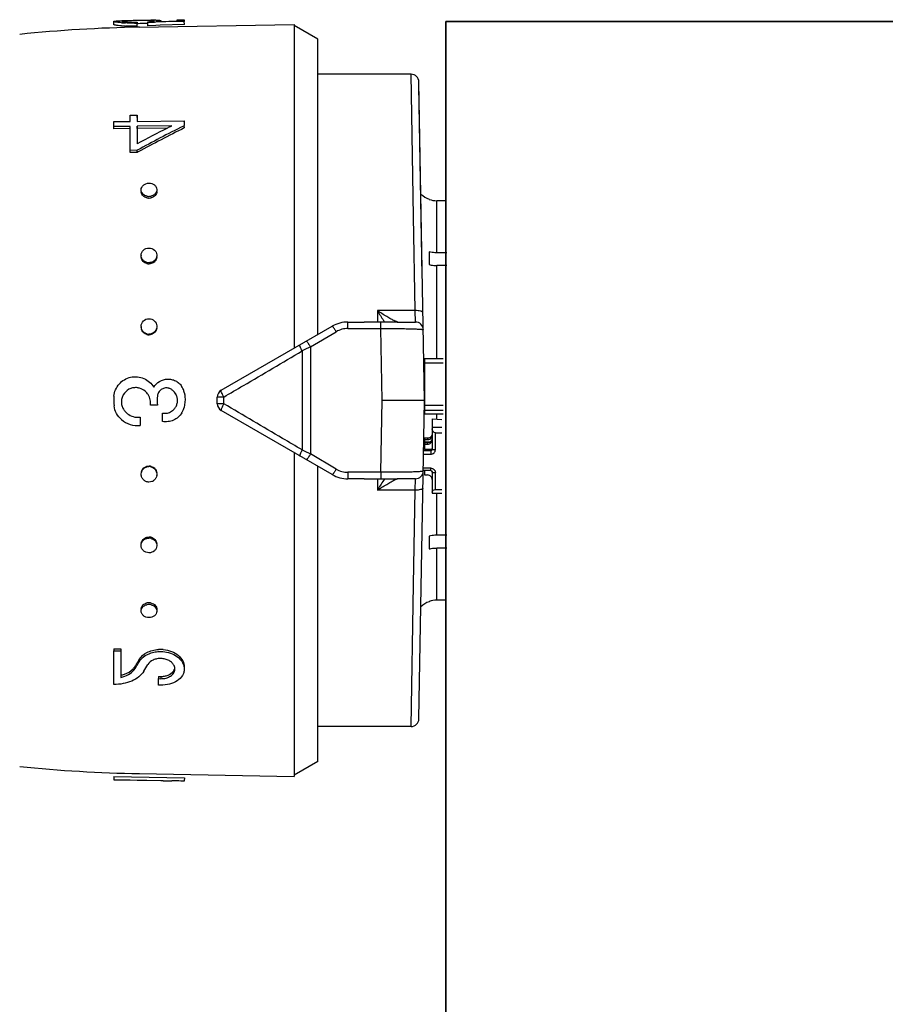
# Model space of a CAD drawing. Header units: millimetres. Extents: x 60394 to 199354, y 20895 to 166073.
# Tile 99 of 256: x 92585 to 92640, y 21618 to 21680. Entities that reach past the tile are written whole.
import ezdxf

# ---------------------------------------------------------------- set-up
doc = ezdxf.new("R2010")
doc.units = ezdxf.units.MM
doc.layers.add('UT_ZAŘÍZENÍ - OT', color=3, linetype='Continuous', lineweight=35)

msp = doc.modelspace()

# ---------------------------------------------------------------- linework, layer by layer
at = {"color": 0, "linetype": 'Continuous'}
for p, q in [((92590.702, 21679.977), (92590.699, 21680.177)), ((92591.335, 21680.223), (92591.35, 21680.224)), ((92591.35, 21680.224), (92591.362, 21680.224)), ((92591.351, 21680.164), (92591.351, 21680.21)), ((92592.265, 21680.237), (92592.142, 21680.235)), ((92592.188, 21680.138), (92592.188, 21680.075)), ((92592.874, 21680.104), (92592.874, 21680.157)), ((92593.098, 21680.177), (92593.097, 21680.241)), ((92593.386, 21680.172), (92593.689, 21680.181)), ((92594.682, 21680.168), (92593.391, 21680.123)), ((92593.535, 21680.176), (92593.535, 21680.191)), ((92593.689, 21680.181), (92594.748, 21680.215)), ((92593.698, 21680.235), (92593.699, 21680.182)), ((92594.75, 21680.171), (92594.682, 21680.168)), ((92594.748, 21680.283), (92595.198, 21680.291)), ((92594.748, 21680.215), (92594.748, 21680.283)), ((92595.198, 21680.186), (92594.75, 21680.171)), ((92595.198, 21680.291), (92595.198, 21680.186)), ((92595.202, 21679.987), (92595.198, 21680.186)), ((92592.192, 21679.876), (92592.188, 21680.075)), ((92592.265, 21680.037), (92592.19, 21680.036)), ((92592.334, 21679.813), (92602.202, 21679.986)), ((92592.876, 21680.044), (92592.845, 21680.044)), ((92593.304, 21680.12), (92592.874, 21680.104)), ((92592.878, 21679.905), (92592.874, 21680.104)), ((92593.394, 21679.924), (92592.878, 21679.905)), ((92593.391, 21680.123), (92593.304, 21680.12)), ((92593.653, 21679.933), (92593.394, 21679.924)), ((92595.202, 21679.987), (92593.653, 21679.933)), ((92602.202, 21679.986), (92602.202, 21659.341)), ((92603.702, 21679.046), (92602.202, 21679.912)), ((92603.702, 21660.207), (92603.702, 21679.046)), ((92609.648, 21676.812), (92603.702, 21676.812)), ((92609.802, 21667.748), (92609.648, 21676.812)), ((92610.502, 21656.012), (92610.148, 21676.321)), ((92610.364, 21663.946), (92610.152, 21676.071)), ((92591.749, 21674.207), (92592.198, 21674.213)), ((92591.749, 21673.801), (92591.749, 21674.207)), ((92592.198, 21674.213), (92592.198, 21673.807)), ((92592.202, 21674.062), (92592.198, 21674.213)), ((92592.198, 21673.807), (92595.198, 21673.846)), ((92595.198, 21673.846), (92595.198, 21673.534)), ((92595.202, 21673.699), (92595.198, 21673.846)), ((92590.699, 21673.788), (92591.749, 21673.801)), ((92590.699, 21673.477), (92590.699, 21673.788)), ((92591.749, 21673.49), (92590.699, 21673.477)), ((92590.702, 21673.333), (92590.699, 21673.477)), ((92591.752, 21673.346), (92590.702, 21673.333)), ((92591.749, 21671.958), (92591.749, 21673.49)), ((92594.413, 21673.524), (92592.198, 21673.496)), ((92592.198, 21673.496), (92592.198, 21672.377)), ((92592.202, 21673.352), (92592.198, 21673.496)), ((92594.12, 21673.376), (92592.202, 21673.352)), ((92592.202, 21673.352), (92592.202, 21672.494)), ((92594.357, 21673.496), (92594.413, 21673.524)), ((92595.198, 21673.534), (92595.143, 21673.506)), ((92595.202, 21673.39), (92595.198, 21673.534)), ((92592.198, 21671.963), (92591.749, 21671.958)), ((92592.202, 21671.832), (92592.198, 21671.963)), ((92591.752, 21671.827), (92591.749, 21671.958)), ((92592.202, 21671.832), (92591.752, 21671.827)), ((92592.254, 21671.86), (92592.202, 21671.832)), ((92610.802, 21668.848), (92610.802, 21668.835)), ((92611.302, 21665.425), (92611.302, 21668.749)), ((92611.872, 21668.749), (92611.302, 21668.749)), ((92609.905, 21661.737), (92609.802, 21667.748)), ((92610.802, 21665.486), (92610.802, 21664.672)), ((92611.92, 21665.425), (92611.302, 21665.425)), ((92611.302, 21658.686), (92611.302, 21664.612)), ((92611.927, 21664.612), (92611.302, 21664.612)), ((92607.502, 21661.737), (92607.502, 21661.003)), ((92609.905, 21661.737), (92607.502, 21661.737)), ((92609.924, 21661.012), (92609.905, 21661.737)), ((92597.552, 21656.656), (92604.632, 21660.744)), ((92605.632, 21660.597), (92605.632, 21661.012)), ((92605.632, 21661.012), (92606.659, 21661.012)), ((92607.73, 21660.597), (92607.73, 21661.004)), ((92608.766, 21661.012), (92609.924, 21661.012)), ((92603.236, 21659.424), (92604.882, 21660.392)), ((92605.632, 21660.597), (92607.73, 21660.597)), ((92607.802, 21656.012), (92607.73, 21660.597)), ((92603.236, 21659.424), (92603.236, 21652.6)), ((92602.715, 21659.168), (92602.715, 21652.856)), ((92610.502, 21658.686), (92610.502, 21655.164)), ((92610.502, 21658.686), (92611.702, 21658.686)), ((92610.502, 21658.402), (92611.702, 21658.402)), ((92593.488, 21655.709), (92593.038, 21655.709)), ((92597.302, 21655.8), (92597.302, 21656.223)), ((92597.715, 21655.796), (92597.715, 21656.227)), ((92607.73, 21651.427), (92607.802, 21656.012)), ((92610.502, 21656.012), (92607.802, 21656.012)), ((92610.148, 21635.703), (92610.502, 21656.012)), ((92610.502, 21655.706), (92611.702, 21655.706)), ((92593.808, 21654.668), (92593.808, 21655.203)), ((92604.632, 21651.28), (92597.552, 21655.367)), ((92610.502, 21655.391), (92611.702, 21655.391)), ((92610.502, 21655.164), (92611.702, 21655.164)), ((92611.302, 21654.821), (92611.302, 21655.164)), ((92592.378, 21654.94), (92592.378, 21654.406)), ((92611.002, 21654.837), (92611.002, 21652.914)), ((92611.002, 21654.837), (92611.602, 21654.804)), ((92611.002, 21654.306), (92611.602, 21654.306)), ((92611.202, 21652.875), (92611.202, 21653.954)), ((92611.202, 21653.954), (92611.602, 21653.954)), ((92610.502, 21653.168), (92610.453, 21653.168)), ((92610.456, 21653.363), (92610.865, 21653.363)), ((92610.457, 21653.397), (92610.462, 21653.72)), ((92610.504, 21653.394), (92610.457, 21653.397)), ((92610.502, 21653.608), (92610.502, 21653.363)), ((92610.702, 21653.608), (92610.502, 21653.608)), ((92610.502, 21653.51), (92610.702, 21653.51)), ((92610.502, 21653.315), (92610.502, 21652.874)), ((92610.702, 21653.315), (92610.502, 21653.315)), ((92610.502, 21653.218), (92610.702, 21653.218)), ((92610.702, 21653.608), (92610.702, 21653.51)), ((92610.702, 21653.315), (92610.702, 21653.218)), ((92602.202, 21652.683), (92602.202, 21632.038)), ((92604.882, 21651.631), (92603.236, 21652.6)), ((92610.442, 21652.581), (92610.902, 21652.581)), ((92610.446, 21652.816), (92610.902, 21652.816)), ((92610.502, 21652.972), (92610.449, 21652.972)), ((92610.902, 21652.874), (92610.502, 21652.874)), ((92610.902, 21652.874), (92610.902, 21652.581)), ((92603.702, 21632.978), (92603.702, 21651.817)), ((92605.632, 21651.427), (92605.632, 21651.012)), ((92607.73, 21651.427), (92605.632, 21651.427)), ((92607.73, 21651.427), (92607.73, 21651.019)), ((92610.902, 21651.537), (92610.424, 21651.537)), ((92610.902, 21651.698), (92610.427, 21651.698)), ((92610.502, 21651.537), (92610.502, 21651.256)), ((92610.502, 21651.256), (92610.702, 21651.256)), ((92610.902, 21651.537), (92610.902, 21651.698)), ((92611.002, 21651.443), (92611.002, 21650.089)), ((92611.202, 21650.325), (92611.202, 21651.404)), ((92606.659, 21651.012), (92605.632, 21651.012)), ((92607.502, 21651.021), (92607.502, 21650.287)), ((92609.924, 21651.012), (92608.766, 21651.012)), ((92609.905, 21650.287), (92609.924, 21651.012)), ((92609.905, 21650.287), (92607.502, 21650.287)), ((92609.802, 21644.276), (92609.905, 21650.287)), ((92611.002, 21650.089), (92611.602, 21650.089)), ((92611.202, 21650.325), (92611.602, 21650.325)), ((92611.302, 21647.412), (92611.302, 21650.089)), ((92610.802, 21647.351), (92610.802, 21646.538)), ((92611.927, 21647.412), (92611.302, 21647.412)), ((92611.302, 21643.275), (92611.302, 21646.599)), ((92611.92, 21646.599), (92611.302, 21646.599)), ((92609.648, 21635.212), (92609.802, 21644.276)), ((92610.802, 21643.189), (92610.802, 21643.176)), ((92611.872, 21643.275), (92611.302, 21643.275)), ((92610.247, 21641.397), (92610.262, 21642.259)), ((92590.702, 21640.171), (92590.699, 21640.04)), ((92590.699, 21637.897), (92590.699, 21640.04)), ((92590.699, 21640.04), (92591.149, 21640.034)), ((92590.702, 21640.171), (92591.152, 21640.166)), ((92591.152, 21640.166), (92591.149, 21640.034)), ((92591.149, 21640.034), (92591.149, 21638.346)), ((92592.296, 21639.435), (92592.324, 21639.482)), ((92592.324, 21639.482), (92592.321, 21639.344)), ((92592.069, 21639.059), (92592.066, 21638.918)), ((92592.179, 21639.106), (92592.207, 21639.154)), ((92593.552, 21638.414), (92593.548, 21638.268)), ((92593.548, 21637.86), (92593.548, 21638.268)), ((92593.548, 21638.268), (92593.698, 21638.266)), ((92593.552, 21638.414), (92593.702, 21638.412)), ((92593.702, 21638.412), (92593.698, 21638.266)), ((92593.698, 21637.858), (92593.548, 21637.86)), ((92609.648, 21635.212), (92603.702, 21635.212)), ((92603.702, 21632.978), (92602.202, 21632.112)), ((92590.702, 21632.026), (92590.699, 21631.826)), ((92590.699, 21631.814), (92590.699, 21631.826)), ((92590.699, 21631.826), (92595.198, 21631.748)), ((92593.848, 21631.76), (92590.699, 21631.814)), ((92590.702, 21632.026), (92595.202, 21631.947)), ((92592.334, 21632.21), (92602.202, 21632.038)), ((92595.202, 21631.947), (92595.198, 21631.748)), ((92595.202, 21631.937), (92595.198, 21631.737)), ((92593.848, 21631.756), (92593.848, 21631.76)), ((92593.848, 21631.756), (92594.411, 21631.746)), ((92595.198, 21631.748), (92595.198, 21631.737))]:
    msp.add_line(p, q, dxfattribs=at)
for centre, radius, start, end in [((92591.967, 21644.489), 35.74, 91.01238, 91.21551), ((92591.495, 21678.428), 1.789, 94.25337, 94.6326), ((92591.551, 21677.659), 2.559, 93.45872, 94.22835), ((92592.015, 21690.166), 10.03, 270.37671, 270.99382), ((92592.425, 21686.565), 6.424, 274.00652, 274.76218), ((92592.511, 21685.523), 5.379, 274.77014, 275.5791), ((92592.947, 21674.963), 5.28, 88.37447, 89.19799), ((92593.808, 21638.134), 42.126, 90.84632, 91.00332), ((92593.523, 21657.235), 23.023, 90.56986, 90.83886), ((92593.423, 21667.031), 13.227, 90.13111, 90.55891), ((92593.905, 21589.827), 90, 91, 95.86353), ((92591.817, 21688.653), 8.577, 265.82558, 266.62577), ((92591.818, 21688.504), 8.626, 265.85586, 266.65073), ((92591.89, 21689.907), 9.833, 266.63176, 267.39596), ((92591.891, 21689.775), 9.899, 266.65673, 267.41559), ((92591.971, 21692.617), 12.544, 270.2757, 270.99142), ((92609.648, 21676.312), 0.5, 1.00273, 90.00005), ((92642.487, 21579.572), 105.191, 116.74897, 118.55954), ((92642.032, 21578.909), 105.923, 116.89327, 118.06457), ((92642.223, 21579.195), 105.279, 116.52799, 118.3353), ((92639.119, 21584.596), 99.533, 116.72558, 116.87901), ((92592.792, 21669.332), 0.34, 181.83857, 189.22993), ((92592.944, 21669.602), 0.578, 257.40046, 263.77919), ((92592.948, 21669.499), 0.583, 257.43846, 263.79562), ((92592.943, 21669.591), 0.567, 263.76903, 270.51539), ((92592.947, 21669.489), 0.572, 263.78497, 270.51556), ((92592.942, 21669.601), 0.577, 270.61415, 283.65474), ((92592.946, 21669.499), 0.582, 270.61233, 283.61615), ((92593.122, 21669.341), 0.33, 0.0012, 1.80344), ((92611.302, 21670.262), 1.5, 226.64917, 250.52878), ((92611.304, 21670.258), 1.509, 250.58004, 269.92942), ((92592.863, 21665.261), 0.415, 180.00363, 182.62681), ((92593.035, 21665.192), 0.417, 351.68515, 359.95596), ((92592.947, 21665.325), 0.529, 255.90699, 262.90203), ((92592.951, 21665.257), 0.533, 255.94846, 262.92018), ((92592.945, 21665.311), 0.515, 262.89641, 270.33517), ((92592.949, 21665.242), 0.519, 262.91395, 270.33539), ((92628.285, 21674.259), 24.264, 211.06983, 212.81472), ((92592.919, 21660.727), 0.471, 180.01487, 185.18459), ((92605.632, 21659.012), 2, 90, 120), ((92624.328, 21671.714), 19.559, 212.83138, 213.19135), ((92609.924, 21660.512), 0.5, 0.9973, 89.99995), ((92592.949, 21660.737), 0.505, 254.94557, 262.29746), ((92592.953, 21660.706), 0.509, 254.989, 262.3166), ((92592.947, 21660.72), 0.488, 262.29512, 270.14263), ((92592.951, 21660.689), 0.492, 262.31359, 270.14288), ((92605.633, 21659.118), 1.479, 90.0293, 120.51258), ((92710.798, 21440.051), 244.324, 116.11937, 116.25551), ((92610.403, 21657.856), 0.0994, 313.59217, 359.98031), ((92610.402, 21657.868), 0.301, 284.00989, 289.44256), ((92594.138, 21656.311), 1.078, 27.84061, 34.02965), ((92593.36, 21656.012), 2.661, 174.20363, 187.38301), ((92592.095, 21655.949), 0.878, 79.26214, 86.10486), ((92592.085, 21655.9), 0.927, 73.07928, 79.21627), ((92592.081, 21655.862), 0.963, 41.07571, 50.01192), ((92592.076, 21655.858), 0.97, 32.46127, 41.04427), ((92595.785, 21656.012), 2.316, 172.81682, 187.51949), ((92594.057, 21656.234), 0.576, 71.25318, 78.39725), ((92594.06, 21656.241), 0.569, 63.84048, 71.25521), ((92593.935, 21656.005), 0.836, 39.13046, 49.82845), ((92593.941, 21656.01), 0.828, 29.69129, 39.12926), ((92594.142, 21656.313), 1.073, 21.6663, 27.84286), ((92594.16, 21656.32), 1.054, 15.21143, 21.66816), ((92593.248, 21656.073), 1.999, 11.83461, 15.19202), ((92597.802, 21656.223), 0.5, 120, 180), ((92610.402, 21656.24), 0.3, 70.55401, 72.35353), ((92597.802, 21655.8), 0.5, 180, 240), ((92592.089, 21655.906), 0.893, 214.11402, 220.95302), ((92592.26, 21656.055), 1.119, 220.98571, 227.22441), ((92593.951, 21655.975), 0.785, 259.56156, 266.77563), ((92593.938, 21656.013), 0.831, 307.97112, 320.9467), ((92593.93, 21656.02), 0.841, 320.92395, 328.11089), ((92593.979, 21655.874), 1.247, 328.36326, 330.5708), ((92593.993, 21655.867), 1.23, 330.55262, 339.45926), ((92594.039, 21655.849), 1.181, 339.47291, 345.3977), ((92592.261, 21656.046), 1.644, 229.79423, 274.1007), ((92592.261, 21656.038), 1.104, 269.87405, 276.1358), ((92610.712, 21653.805), 0.29, 325.94596, 359.95559), ((92710.798, 21871.973), 244.324, 243.74449, 243.88063), ((92592.947, 21651.303), 0.489, 81.95126, 89.79291), ((92592.95, 21651.334), 0.493, 81.96974, 89.79318), ((92592.944, 21651.285), 0.507, 74.61727, 81.95392), ((92592.948, 21651.316), 0.51, 74.66061, 81.97306), ((92592.968, 21651.294), 0.481, 352.20997, 354.91531), ((92605.632, 21653.012), 2, 240, 270), ((92605.633, 21652.905), 1.479, 239.48743, 269.97069), ((92609.924, 21651.512), 0.5, 270, 359), ((92610.914, 21651.443), 0.0882, 0.03691, 8.66078), ((92628.207, 21637.814), 24.171, 147.18194, 148.9335), ((92624.671, 21640.087), 19.968, 146.8123, 147.16491), ((92592.945, 21646.712), 0.516, 82.18024, 89.60747), ((92592.948, 21646.78), 0.52, 82.19776, 89.60771), ((92592.943, 21646.695), 0.533, 75.22208, 82.18643), ((92592.946, 21646.763), 0.537, 75.26335, 82.20456), ((92592.947, 21642.528), 0.579, 90.47615, 102.57666), ((92592.947, 21642.544), 0.563, 89.46365, 90.42767), ((92592.946, 21642.533), 0.574, 82.72194, 89.43835), ((92592.945, 21642.519), 0.588, 76.41423, 82.73319), ((92611.302, 21641.762), 1.5, 109.47122, 133.35083), ((92611.304, 21641.765), 1.509, 90.07058, 109.41996), ((92592.792, 21642.692), 0.34, 170.77007, 178.16143), ((92592.944, 21642.426), 0.574, 89.52764, 102.6205), ((92592.943, 21642.431), 0.569, 82.70603, 89.43816), ((92592.941, 21642.416), 0.584, 76.3765, 82.71678), ((92593.122, 21642.682), 0.33, 358.19656, 359.9988), ((92593.68, 21638.188), 1.949, 89.34777, 93.68224), ((92593.679, 21638.156), 1.981, 84.74512, 89.3338), ((92552.775, 21663.063), 46.046, 328.85211, 329.1259), ((92551.926, 21663.231), 46.929, 329.13232, 329.40315), ((92593.189, 21638.83), 1.009, 142.68913, 149.33475), ((92593.284, 21638.757), 1.129, 136.6726, 142.69573), ((92591.2, 21639.606), 1.027, 315.49883, 321.71461), ((92591.279, 21639.544), 0.927, 321.71489, 328.50896), ((92553.649, 21662.2), 44.921, 328.78337, 329.0635), ((92554.127, 21662.246), 44.466, 328.57088, 328.85214), ((92554.394, 21662.127), 44.808, 328.5423, 329.17295), ((92594.14, 21638.888), 0.458, 358.60453, 6.96692), ((92590.764, 21640.216), 1.908, 281.62893, 285.76186), ((92609.648, 21635.712), 0.5, 270, 359), ((92593.905, 21722.197), 90, 264.13647, 269)]:
    msp.add_arc(centre, radius, start, end, dxfattribs=at)
at = {"color": 0, "linetype": 'Continuous', "extrusion": (0, 0, -1)}
for centre, major_axis, ratio, start_param, end_param in [((92611.202, 21654.189), (0, -0.235), 0.85043, 0, 1.570796), ((92611.202, 21650.168), (0.2, 0), 0.785695, 3.141593, 4.712389)]:
    msp.add_ellipse(centre, major_axis=major_axis, ratio=ratio, start_param=start_param, end_param=end_param, dxfattribs=at)
at = {"color": 0, "linetype": 'Continuous'}
for points, knots in [([(92590.699, 21680.177), (92590.699, 21680.18), (92590.706, 21680.186), (92590.714, 21680.189), (92590.719, 21680.19)], [0, 0, 0, 0, 0.34526, 1, 1, 1, 1]), ([(92591.193, 21680.099), (92591.123, 21680.104), (92591.025, 21680.113), (92590.903, 21680.127), (92590.833, 21680.137), (92590.777, 21680.147), (92590.736, 21680.157), (92590.712, 21680.164), (92590.699, 21680.173), (92590.699, 21680.177)], [0, 0, 0, 0, 0.415889, 0.585993, 0.728367, 0.841268, 0.923827, 0.975949, 1, 1, 1, 1]), ([(92590.719, 21680.19), (92590.723, 21680.191), (92590.742, 21680.197), (92590.762, 21680.2), (92590.779, 21680.202)], [0, 0, 0, 0, 0.194984, 1, 1, 1, 1]), ([(92590.779, 21680.202), (92590.835, 21680.209), (92590.978, 21680.215), (92591.121, 21680.219), (92591.208, 21680.221)], [0, 0, 0, 0, 0.393124, 1, 1, 1, 1]), ([(92591.351, 21680.21), (92591.336, 21680.209), (92591.31, 21680.207), (92591.276, 21680.202), (92591.255, 21680.198), (92591.243, 21680.194), (92591.241, 21680.191)], [0, 0, 0, 0, 0.402142, 0.703286, 0.901798, 1, 1, 1, 1]), ([(92591.241, 21680.191), (92591.241, 21680.191), (92591.241, 21680.19), (92591.241, 21680.19), (92591.241, 21680.189)], [0, 0, 0, 0, 0.519614, 1, 1, 1, 1]), ([(92591.241, 21680.189), (92591.241, 21680.188), (92591.246, 21680.184), (92591.263, 21680.178), (92591.3, 21680.17), (92591.362, 21680.162), (92591.411, 21680.158), (92591.44, 21680.155)], [0, 0, 0, 0, 0.026104, 0.078509, 0.271488, 0.580502, 1, 1, 1, 1]), ([(92592.142, 21680.235), (92592.003, 21680.233), (92591.754, 21680.227), (92591.506, 21680.22), (92591.397, 21680.214)], [0, 0, 0, 0, 0.5608, 1, 1, 1, 1]), ([(92591.44, 21680.155), (92591.483, 21680.152), (92591.696, 21680.138), (92591.91, 21680.135), (92592.08, 21680.136)], [0, 0, 0, 0, 0.202928, 1, 1, 1, 1]), ([(92592.843, 21680.243), (92592.799, 21680.243), (92592.606, 21680.243), (92592.413, 21680.24), (92592.265, 21680.237)], [0, 0, 0, 0, 0.228486, 1, 1, 1, 1]), ([(92593.021, 21680.242), (92593.008, 21680.243), (92592.948, 21680.243), (92592.889, 21680.243), (92592.843, 21680.243)], [0, 0, 0, 0, 0.229978, 1, 1, 1, 1]), ([(92593.034, 21680.17), (92593.072, 21680.174), (92593.138, 21680.181), (92593.214, 21680.192), (92593.259, 21680.201), (92593.281, 21680.207), (92593.294, 21680.212), (92593.301, 21680.217), (92593.301, 21680.219)], [0, 0, 0, 0, 0.416564, 0.727805, 0.840468, 0.923103, 0.975235, 1, 1, 1, 1]), ([(92593.208, 21680.236), (92593.2, 21680.237), (92593.163, 21680.239), (92593.126, 21680.24), (92593.097, 21680.241)], [0, 0, 0, 0, 0.216654, 1, 1, 1, 1]), ([(92593.277, 21680.229), (92593.272, 21680.23), (92593.25, 21680.233), (92593.227, 21680.235), (92593.208, 21680.236)], [0, 0, 0, 0, 0.191517, 1, 1, 1, 1]), ([(92593.301, 21680.219), (92593.301, 21680.222), (92593.29, 21680.227), (92593.283, 21680.228), (92593.277, 21680.229)], [0, 0, 0, 0, 0.306489, 1, 1, 1, 1]), ([(92593.535, 21680.191), (92593.524, 21680.19), (92593.475, 21680.182), (92593.425, 21680.176), (92593.386, 21680.172)], [0, 0, 0, 0, 0.219199, 1, 1, 1, 1]), ([(92593.392, 21680.258), (92593.407, 21680.258), (92593.459, 21680.258), (92593.511, 21680.257), (92593.549, 21680.256)], [0, 0, 0, 0, 0.28218, 1, 1, 1, 1]), ([(92593.698, 21680.235), (92593.698, 21680.23), (92593.68, 21680.222), (92593.652, 21680.213), (92593.599, 21680.202), (92593.559, 21680.195), (92593.535, 21680.191)], [0, 0, 0, 0, 0.080473, 0.272652, 0.58028, 1, 1, 1, 1]), ([(92593.549, 21680.256), (92593.559, 21680.256), (92593.592, 21680.254), (92593.626, 21680.252), (92593.648, 21680.249)], [0, 0, 0, 0, 0.312325, 1, 1, 1, 1]), ([(92593.648, 21680.249), (92593.661, 21680.248), (92593.677, 21680.246), (92593.694, 21680.241), (92593.698, 21680.237), (92593.698, 21680.235)], [0, 0, 0, 0, 0.708486, 0.898996, 1, 1, 1, 1]), ([(92591.195, 21679.9), (92591.125, 21679.905), (92591.027, 21679.914), (92590.906, 21679.928), (92590.836, 21679.938), (92590.78, 21679.947), (92590.739, 21679.957), (92590.716, 21679.965), (92590.702, 21679.973), (92590.702, 21679.977)], [0, 0, 0, 0, 0.416026, 0.586157, 0.728535, 0.841423, 0.923955, 0.976034, 1, 1, 1, 1]), ([(92592.032, 21680.073), (92591.981, 21680.073), (92591.784, 21680.073), (92591.588, 21680.078), (92591.443, 21680.084)], [0, 0, 0, 0, 0.261385, 1, 1, 1, 1]), ([(92592.192, 21679.876), (92592.127, 21679.875), (92591.878, 21679.873), (92591.629, 21679.877), (92591.445, 21679.886)], [0, 0, 0, 0, 0.261104, 1, 1, 1, 1]), ([(92592.845, 21680.044), (92592.801, 21680.043), (92592.607, 21680.043), (92592.414, 21680.04), (92592.265, 21680.037)], [0, 0, 0, 0, 0.228577, 1, 1, 1, 1]), ([(92592.449, 21669.432), (92592.447, 21669.488), (92592.473, 21669.604), (92592.586, 21669.748), (92592.753, 21669.841), (92592.883, 21669.864), (92592.948, 21669.865)], [0, 0, 0, 0, 0.229393, 0.470966, 0.729703, 1, 1, 1, 1]), ([(92592.948, 21669.865), (92593.012, 21669.865), (92593.137, 21669.846), (92593.301, 21669.762), (92593.415, 21669.628), (92593.446, 21669.517), (92593.448, 21669.463)], [0, 0, 0, 0, 0.270385, 0.528616, 0.769944, 1, 1, 1, 1]), ([(92593.448, 21669.463), (92593.45, 21669.415), (92593.431, 21669.316), (92593.378, 21669.231), (92593.344, 21669.194)], [0, 0, 0, 0, 0.488775, 1, 1, 1, 1]), ([(92592.552, 21669.186), (92592.521, 21669.22), (92592.471, 21669.297), (92592.45, 21669.388), (92592.449, 21669.432)], [0, 0, 0, 0, 0.509651, 1, 1, 1, 1]), ([(92592.821, 21668.931), (92592.731, 21668.951), (92592.563, 21669.03), (92592.47, 21669.195), (92592.456, 21669.278)], [0, 0, 0, 0, 0.524629, 1, 1, 1, 1]), ([(92592.818, 21669.038), (92592.792, 21669.044), (92592.694, 21669.073), (92592.603, 21669.13), (92592.552, 21669.186)], [0, 0, 0, 0, 0.260211, 1, 1, 1, 1]), ([(92593.344, 21669.194), (92593.328, 21669.175), (92593.252, 21669.104), (92593.154, 21669.059), (92593.078, 21669.04)], [0, 0, 0, 0, 0.24218, 1, 1, 1, 1]), ([(92593.452, 21669.341), (92593.452, 21669.249), (92593.366, 21669.053), (92593.182, 21668.957), (92593.083, 21668.933)], [0, 0, 0, 0, 0.47302, 1, 1, 1, 1]), ([(92592.448, 21665.261), (92592.448, 21665.322), (92592.476, 21665.446), (92592.587, 21665.602), (92592.754, 21665.704), (92592.883, 21665.729), (92592.948, 21665.729)], [0, 0, 0, 0, 0.241806, 0.488407, 0.741812, 1, 1, 1, 1]), ([(92592.948, 21665.729), (92593.071, 21665.73), (92593.265, 21665.663), (92593.414, 21665.465), (92593.445, 21665.346), (92593.448, 21665.287)], [0, 0, 0, 0, 0.507384, 0.755665, 1, 1, 1, 1]), ([(92592.516, 21665.028), (92592.506, 21665.044), (92592.47, 21665.111), (92592.451, 21665.186), (92592.449, 21665.242)], [0, 0, 0, 0, 0.253103, 1, 1, 1, 1]), ([(92592.821, 21664.739), (92592.729, 21664.762), (92592.557, 21664.857), (92592.469, 21665.035), (92592.456, 21665.125)], [0, 0, 0, 0, 0.510101, 1, 1, 1, 1]), ([(92593.41, 21665.089), (92593.38, 21665.022), (92593.288, 21664.9), (92593.151, 21664.832), (92593.078, 21664.813)], [0, 0, 0, 0, 0.492845, 1, 1, 1, 1]), ([(92593.447, 21665.132), (92593.434, 21665.041), (92593.347, 21664.862), (92593.175, 21664.765), (92593.083, 21664.741)], [0, 0, 0, 0, 0.489899, 1, 1, 1, 1]), ([(92593.448, 21665.287), (92593.45, 21665.236), (92593.44, 21665.168), (92593.417, 21665.104), (92593.41, 21665.089)], [0, 0, 0, 0, 0.747031, 1, 1, 1, 1]), ([(92611.302, 21665.425), (92611.26, 21665.425), (92611.092, 21665.43), (92610.924, 21665.455), (92610.802, 21665.486)], [0, 0, 0, 0, 0.252472, 1, 1, 1, 1]), ([(92592.818, 21664.812), (92592.756, 21664.827), (92592.638, 21664.88), (92592.548, 21664.975), (92592.516, 21665.028)], [0, 0, 0, 0, 0.506643, 1, 1, 1, 1]), ([(92610.802, 21664.672), (92610.843, 21664.662), (92611.007, 21664.627), (92611.176, 21664.612), (92611.302, 21664.612)], [0, 0, 0, 0, 0.247091, 1, 1, 1, 1]), ([(92608.623, 21661.076), (92608.539, 21661.116), (92608.363, 21661.209), (92607.986, 21661.425), (92607.697, 21661.607), (92607.502, 21661.737)], [0, 0, 0, 0, 0.213248, 0.460801, 1, 1, 1, 1]), ([(92610.405, 21661.608), (92610.404, 21661.617), (92610.395, 21661.64), (92610.362, 21661.663), (92610.316, 21661.685), (92610.226, 21661.713), (92610.087, 21661.733), (92609.968, 21661.738), (92609.905, 21661.737)], [0, 0, 0, 0, 0.054454, 0.124226, 0.220024, 0.341181, 0.645763, 1, 1, 1, 1]), ([(92592.448, 21660.727), (92592.448, 21660.853), (92592.556, 21661.117), (92592.821, 21661.222), (92592.948, 21661.223)], [0, 0, 0, 0, 0.49811, 1, 1, 1, 1]), ([(92592.948, 21661.223), (92593.069, 21661.223), (92593.32, 21661.132), (92593.436, 21660.891), (92593.446, 21660.772)], [0, 0, 0, 0, 0.501804, 1, 1, 1, 1]), ([(92604.882, 21660.392), (92604.862, 21660.412), (92604.83, 21660.46), (92604.797, 21660.534), (92604.758, 21660.597), (92604.719, 21660.648), (92604.688, 21660.69), (92604.663, 21660.721), (92604.648, 21660.737), (92604.635, 21660.746), (92604.632, 21660.744)], [0, 0, 0, 0, 0.198142, 0.388892, 0.560134, 0.707991, 0.828678, 0.918542, 0.975091, 1, 1, 1, 1]), ([(92607.73, 21661.004), (92607.55, 21661.002), (92607.193, 21661.003), (92606.837, 21661.012), (92606.659, 21661.012)], [0, 0, 0, 0, 0.502804, 1, 1, 1, 1]), ([(92608.766, 21661.012), (92608.686, 21661.012), (92608.341, 21661.011), (92607.995, 21661.007), (92607.73, 21661.004)], [0, 0, 0, 0, 0.230893, 1, 1, 1, 1]), ([(92608.701, 21661.04), (92608.695, 21661.043), (92608.669, 21661.054), (92608.643, 21661.066), (92608.623, 21661.076)], [0, 0, 0, 0, 0.229765, 1, 1, 1, 1]), ([(92608.733, 21661.028), (92608.73, 21661.029), (92608.72, 21661.033), (92608.709, 21661.037), (92608.701, 21661.04)], [0, 0, 0, 0, 0.235586, 1, 1, 1, 1]), ([(92608.792, 21661.012), (92608.784, 21661.012), (92608.763, 21661.017), (92608.744, 21661.023), (92608.733, 21661.028)], [0, 0, 0, 0, 0.393757, 1, 1, 1, 1]), ([(92592.821, 21660.214), (92592.738, 21660.237), (92592.582, 21660.323), (92592.492, 21660.479), (92592.469, 21660.561)], [0, 0, 0, 0, 0.50198, 1, 1, 1, 1]), ([(92592.818, 21660.249), (92592.746, 21660.269), (92592.607, 21660.34), (92592.516, 21660.468), (92592.487, 21660.537)], [0, 0, 0, 0, 0.50114, 1, 1, 1, 1]), ([(92593.431, 21660.601), (92593.408, 21660.519), (92593.319, 21660.362), (92593.161, 21660.273), (92593.078, 21660.25)], [0, 0, 0, 0, 0.49918, 1, 1, 1, 1]), ([(92593.447, 21660.628), (92593.434, 21660.533), (92593.351, 21660.346), (92593.175, 21660.241), (92593.083, 21660.215)], [0, 0, 0, 0, 0.498032, 1, 1, 1, 1]), ([(92607.73, 21660.597), (92607.906, 21660.598), (92608.251, 21660.598), (92608.752, 21660.595), (92609.212, 21660.589), (92609.563, 21660.582), (92609.81, 21660.574), (92609.966, 21660.568), (92610.101, 21660.562), (92610.213, 21660.555), (92610.301, 21660.547), (92610.364, 21660.54), (92610.402, 21660.533), (92610.419, 21660.527), (92610.423, 21660.522), (92610.424, 21660.521)], [0, 0, 0, 0, 0.195605, 0.383531, 0.55643, 0.707585, 0.773165, 0.831259, 0.881323, 0.92293, 0.955723, 0.979458, 0.994025, 0.997954, 1, 1, 1, 1]), ([(92602.715, 21659.168), (92602.689, 21659.214), (92602.653, 21659.283), (92602.61, 21659.37), (92602.584, 21659.425), (92602.566, 21659.47), (92602.554, 21659.505), (92602.548, 21659.527), (92602.549, 21659.541), (92602.552, 21659.543)], [0, 0, 0, 0, 0.389691, 0.560136, 0.707341, 0.827183, 0.916538, 0.973346, 1, 1, 1, 1]), ([(92603.236, 21659.424), (92603.207, 21659.474), (92603.164, 21659.545), (92603.107, 21659.635), (92603.071, 21659.69), (92603.04, 21659.735), (92603.016, 21659.767), (92603, 21659.785), (92602.991, 21659.793), (92602.987, 21659.794), (92602.986, 21659.793)], [0, 0, 0, 0, 0.387648, 0.559336, 0.708365, 0.829964, 0.920373, 0.976704, 0.992026, 1, 1, 1, 1]), ([(92597.715, 21656.227), (92598.131, 21656.472), (92599.797, 21657.452), (92601.464, 21658.432), (92602.715, 21659.168)], [0, 0, 0, 0, 0.249365, 1, 1, 1, 1]), ([(92590.712, 21656.281), (92590.727, 21656.423), (92590.802, 21656.705), (92591.108, 21657.193), (92591.759, 21657.585), (92592.516, 21657.51), (92592.999, 21657.197), (92593.186, 21656.973), (92593.258, 21656.85)], [0, 0, 0, 0, 0.125806, 0.251598, 0.500158, 0.748611, 0.874302, 1, 1, 1, 1]), ([(92593.258, 21656.85), (92593.346, 21657.002), (92593.602, 21657.265), (92594.041, 21657.394), (92594.393, 21657.362), (92594.643, 21657.272), (92594.864, 21657.122), (92594.982, 21656.987), (92595.031, 21656.914)], [0, 0, 0, 0, 0.249691, 0.498274, 0.623384, 0.748679, 0.874168, 1, 1, 1, 1]), ([(92592.155, 21656.825), (92592.071, 21656.83), (92591.901, 21656.818), (92591.584, 21656.702), (92591.329, 21656.453), (92591.207, 21656.136), (92591.18, 21655.881), (92591.227, 21655.629), (92591.302, 21655.475), (92591.35, 21655.405)], [0, 0, 0, 0, 0.124702, 0.249421, 0.497433, 0.62303, 0.748788, 0.874419, 1, 1, 1, 1]), ([(92593.038, 21655.709), (92593.055, 21655.824), (92593.045, 21656.061), (92592.956, 21656.281), (92592.894, 21656.379)], [0, 0, 0, 0, 0.500135, 1, 1, 1, 1]), ([(92594.173, 21656.798), (92594.096, 21656.814), (92593.934, 21656.814), (92593.713, 21656.714), (92593.549, 21656.535), (92593.496, 21656.38), (92593.487, 21656.301)], [0, 0, 0, 0, 0.248903, 0.498305, 0.748695, 1, 1, 1, 1]), ([(92594.644, 21655.576), (92594.683, 21655.638), (92594.744, 21655.775), (92594.777, 21655.996), (92594.752, 21656.218), (92594.697, 21656.357), (92594.661, 21656.421)], [0, 0, 0, 0, 0.249892, 0.499949, 0.75024, 1, 1, 1, 1]), ([(92595.204, 21656.483), (92595.22, 21656.406), (92595.267, 21656.097), (92595.241, 21655.778), (92595.183, 21655.551)], [0, 0, 0, 0, 0.250786, 1, 1, 1, 1]), ([(92597.715, 21656.227), (92597.687, 21656.279), (92597.636, 21656.374), (92597.579, 21656.502), (92597.549, 21656.591), (92597.542, 21656.637), (92597.548, 21656.654), (92597.552, 21656.656)], [0, 0, 0, 0, 0.377895, 0.69297, 0.905251, 0.965919, 1, 1, 1, 1]), ([(92591.2, 21654.79), (92591.07, 21654.9), (92590.852, 21655.171), (92590.743, 21655.501), (92590.721, 21655.67)], [0, 0, 0, 0, 0.49938, 1, 1, 1, 1]), ([(92597.715, 21656.227), (92597.687, 21656.227), (92597.633, 21656.227), (92597.555, 21656.227), (92597.484, 21656.226), (92597.423, 21656.226), (92597.379, 21656.225), (92597.35, 21656.225), (92597.333, 21656.225), (92597.321, 21656.224), (92597.311, 21656.224), (92597.306, 21656.223), (92597.302, 21656.224), (92597.302, 21656.223)], [0, 0, 0, 0, 0.203374, 0.394866, 0.56769, 0.716771, 0.837685, 0.88646, 0.926896, 0.958626, 0.981467, 0.99529, 1, 1, 1, 1]), ([(92597.715, 21655.796), (92597.687, 21655.796), (92597.633, 21655.797), (92597.555, 21655.797), (92597.484, 21655.797), (92597.423, 21655.798), (92597.379, 21655.798), (92597.35, 21655.799), (92597.333, 21655.799), (92597.321, 21655.8), (92597.311, 21655.799), (92597.306, 21655.801), (92597.302, 21655.8), (92597.302, 21655.8)], [0, 0, 0, 0, 0.203374, 0.394866, 0.56769, 0.716771, 0.837685, 0.88646, 0.926896, 0.958626, 0.981467, 0.99529, 1, 1, 1, 1]), ([(92597.715, 21655.796), (92597.687, 21655.745), (92597.636, 21655.649), (92597.579, 21655.521), (92597.549, 21655.433), (92597.542, 21655.386), (92597.548, 21655.37), (92597.552, 21655.367)], [0, 0, 0, 0, 0.377895, 0.69297, 0.905251, 0.965919, 1, 1, 1, 1]), ([(92602.715, 21652.856), (92602.297, 21653.102), (92600.631, 21654.081), (92598.964, 21655.062), (92597.715, 21655.796)], [0, 0, 0, 0, 0.250578, 1, 1, 1, 1]), ([(92591.5, 21655.233), (92591.601, 21655.139), (92591.841, 21654.987), (92592.12, 21654.934), (92592.258, 21654.934)], [0, 0, 0, 0, 0.500561, 1, 1, 1, 1]), ([(92595.041, 21655.22), (92594.978, 21655.119), (92594.823, 21654.933), (92594.518, 21654.736), (92594.168, 21654.64), (92593.925, 21654.646), (92593.808, 21654.668)], [0, 0, 0, 0, 0.249964, 0.499879, 0.749906, 1, 1, 1, 1]), ([(92593.906, 21655.191), (92594.002, 21655.186), (92594.198, 21655.209), (92594.373, 21655.3), (92594.449, 21655.359)], [0, 0, 0, 0, 0.50069, 1, 1, 1, 1]), ([(92611.002, 21653.902), (92611.002, 21653.864), (92610.986, 21653.786), (92610.919, 21653.688), (92610.82, 21653.623), (92610.741, 21653.608), (92610.702, 21653.608)], [0, 0, 0, 0, 0.247784, 0.496832, 0.747734, 1, 1, 1, 1]), ([(92610.702, 21653.51), (92610.751, 21653.51), (92610.85, 21653.534), (92610.925, 21653.602), (92610.952, 21653.642)], [0, 0, 0, 0, 0.501963, 1, 1, 1, 1]), ([(92611.002, 21653.609), (92611.002, 21653.571), (92610.986, 21653.493), (92610.919, 21653.396), (92610.82, 21653.33), (92610.741, 21653.315), (92610.702, 21653.315)], [0, 0, 0, 0, 0.247784, 0.496832, 0.747734, 1, 1, 1, 1]), ([(92610.702, 21653.218), (92610.741, 21653.218), (92610.82, 21653.233), (92610.919, 21653.298), (92610.986, 21653.396), (92611.002, 21653.474), (92611.002, 21653.512)], [0, 0, 0, 0, 0.252266, 0.503168, 0.752216, 1, 1, 1, 1]), ([(92602.715, 21652.856), (92602.689, 21652.809), (92602.653, 21652.741), (92602.61, 21652.654), (92602.584, 21652.599), (92602.566, 21652.554), (92602.554, 21652.518), (92602.548, 21652.497), (92602.549, 21652.483), (92602.552, 21652.481)], [0, 0, 0, 0, 0.389693, 0.560138, 0.707342, 0.827185, 0.916539, 0.973347, 1, 1, 1, 1]), ([(92603.236, 21652.6), (92603.207, 21652.55), (92603.164, 21652.478), (92603.107, 21652.389), (92603.071, 21652.333), (92603.04, 21652.289), (92603.016, 21652.257), (92603, 21652.238), (92602.991, 21652.231), (92602.987, 21652.23), (92602.986, 21652.23)], [0, 0, 0, 0, 0.387648, 0.559336, 0.708365, 0.829964, 0.920373, 0.976704, 0.992026, 1, 1, 1, 1]), ([(92610.902, 21652.874), (92610.914, 21652.874), (92610.938, 21652.879), (92610.969, 21652.897), (92610.992, 21652.925), (92611, 21652.948), (92611.001, 21652.959)], [0, 0, 0, 0, 0.251925, 0.502849, 0.751924, 1, 1, 1, 1]), ([(92610.902, 21652.816), (92610.915, 21652.816), (92610.941, 21652.821), (92610.975, 21652.843), (92610.997, 21652.875), (92611.002, 21652.901), (92611.002, 21652.914)], [0, 0, 0, 0, 0.252236, 0.503168, 0.752245, 1, 1, 1, 1]), ([(92610.902, 21652.581), (92610.941, 21652.581), (92611.02, 21652.596), (92611.119, 21652.661), (92611.186, 21652.759), (92611.202, 21652.837), (92611.202, 21652.875)], [0, 0, 0, 0, 0.252255, 0.503168, 0.752226, 1, 1, 1, 1]), ([(92611.002, 21652.914), (92611.002, 21652.911), (92611.005, 21652.906), (92611.011, 21652.902), (92611.021, 21652.897), (92611.038, 21652.891), (92611.062, 21652.886), (92611.092, 21652.881), (92611.14, 21652.876), (92611.177, 21652.875), (92611.202, 21652.875)], [0, 0, 0, 0, 0.040706, 0.069574, 0.105554, 0.199505, 0.321626, 0.468167, 0.634164, 1, 1, 1, 1]), ([(92592.948, 21650.801), (92592.88, 21650.801), (92592.742, 21650.831), (92592.569, 21650.952), (92592.463, 21651.133), (92592.444, 21651.272), (92592.45, 21651.339)], [0, 0, 0, 0, 0.25144, 0.501784, 0.751362, 1, 1, 1, 1]), ([(92592.469, 21651.463), (92592.492, 21651.545), (92592.582, 21651.7), (92592.738, 21651.787), (92592.821, 21651.809)], [0, 0, 0, 0, 0.49802, 1, 1, 1, 1]), ([(92592.487, 21651.486), (92592.516, 21651.556), (92592.607, 21651.683), (92592.746, 21651.755), (92592.818, 21651.774)], [0, 0, 0, 0, 0.49886, 1, 1, 1, 1]), ([(92593.078, 21651.774), (92593.161, 21651.751), (92593.319, 21651.662), (92593.408, 21651.505), (92593.431, 21651.422)], [0, 0, 0, 0, 0.50082, 1, 1, 1, 1]), ([(92593.083, 21651.808), (92593.175, 21651.783), (92593.351, 21651.678), (92593.434, 21651.491), (92593.447, 21651.396)], [0, 0, 0, 0, 0.501968, 1, 1, 1, 1]), ([(92604.882, 21651.631), (92604.862, 21651.611), (92604.83, 21651.563), (92604.797, 21651.489), (92604.758, 21651.426), (92604.719, 21651.375), (92604.688, 21651.334), (92604.663, 21651.303), (92604.648, 21651.286), (92604.635, 21651.278), (92604.632, 21651.28)], [0, 0, 0, 0, 0.198108, 0.388908, 0.560156, 0.708001, 0.828682, 0.918545, 0.975091, 1, 1, 1, 1]), ([(92610.424, 21651.503), (92610.423, 21651.501), (92610.419, 21651.497), (92610.402, 21651.491), (92610.364, 21651.484), (92610.301, 21651.476), (92610.213, 21651.469), (92610.101, 21651.462), (92609.966, 21651.455), (92609.81, 21651.449), (92609.563, 21651.442), (92609.212, 21651.435), (92608.752, 21651.429), (92608.251, 21651.426), (92607.906, 21651.426), (92607.73, 21651.427)], [0, 0, 0, 0, 0.002046, 0.005975, 0.020542, 0.044277, 0.07707, 0.118677, 0.168741, 0.226835, 0.292415, 0.44357, 0.616469, 0.804395, 1, 1, 1, 1]), ([(92611.002, 21650.962), (92611.002, 21651), (92610.986, 21651.078), (92610.919, 21651.176), (92610.82, 21651.241), (92610.741, 21651.256), (92610.702, 21651.256)], [0, 0, 0, 0, 0.247784, 0.496832, 0.747734, 1, 1, 1, 1]), ([(92610.902, 21651.698), (92610.941, 21651.698), (92611.02, 21651.683), (92611.119, 21651.617), (92611.186, 21651.52), (92611.202, 21651.442), (92611.202, 21651.404)], [0, 0, 0, 0, 0.252255, 0.503168, 0.752226, 1, 1, 1, 1]), ([(92610.902, 21651.537), (92610.915, 21651.537), (92610.939, 21651.533), (92610.97, 21651.514), (92610.992, 21651.488), (92611, 21651.467), (92611.001, 21651.456)], [0, 0, 0, 0, 0.26767, 0.525516, 0.768461, 1, 1, 1, 1]), ([(92611.002, 21651.443), (92611.002, 21651.44), (92611.005, 21651.435), (92611.011, 21651.431), (92611.021, 21651.426), (92611.038, 21651.42), (92611.062, 21651.414), (92611.092, 21651.41), (92611.14, 21651.405), (92611.177, 21651.404), (92611.202, 21651.404)], [0, 0, 0, 0, 0.040706, 0.069574, 0.105554, 0.199505, 0.321626, 0.468167, 0.634164, 1, 1, 1, 1]), ([(92593.444, 21651.229), (92593.436, 21651.171), (92593.398, 21651.056), (92593.285, 21650.914), (92593.128, 21650.823), (92593.008, 21650.801), (92592.948, 21650.801)], [0, 0, 0, 0, 0.249231, 0.498303, 0.748586, 1, 1, 1, 1]), ([(92606.659, 21651.012), (92606.837, 21651.012), (92607.193, 21651.02), (92607.55, 21651.021), (92607.73, 21651.019)], [0, 0, 0, 0, 0.497196, 1, 1, 1, 1]), ([(92607.502, 21650.287), (92607.697, 21650.416), (92607.986, 21650.598), (92608.363, 21650.814), (92608.539, 21650.908), (92608.623, 21650.948)], [0, 0, 0, 0, 0.539199, 0.786752, 1, 1, 1, 1]), ([(92607.73, 21651.019), (92607.821, 21651.018), (92608.166, 21651.015), (92608.512, 21651.012), (92608.766, 21651.012)], [0, 0, 0, 0, 0.264643, 1, 1, 1, 1]), ([(92608.623, 21650.948), (92608.653, 21650.962), (92608.703, 21650.985), (92608.756, 21651.005), (92608.778, 21651.01)], [0, 0, 0, 0, 0.595054, 1, 1, 1, 1]), ([(92608.778, 21651.01), (92608.779, 21651.01), (92608.784, 21651.011), (92608.788, 21651.012), (92608.792, 21651.012)], [0, 0, 0, 0, 0.289793, 1, 1, 1, 1]), ([(92610.405, 21650.416), (92610.404, 21650.406), (92610.395, 21650.384), (92610.362, 21650.36), (92610.316, 21650.338), (92610.226, 21650.311), (92610.087, 21650.29), (92609.968, 21650.286), (92609.905, 21650.287)], [0, 0, 0, 0, 0.054452, 0.124207, 0.219995, 0.341151, 0.645741, 1, 1, 1, 1]), ([(92592.449, 21646.781), (92592.451, 21646.837), (92592.47, 21646.913), (92592.506, 21646.979), (92592.516, 21646.995)], [0, 0, 0, 0, 0.746897, 1, 1, 1, 1]), ([(92592.456, 21646.899), (92592.469, 21646.988), (92592.557, 21647.167), (92592.729, 21647.261), (92592.821, 21647.284)], [0, 0, 0, 0, 0.489899, 1, 1, 1, 1]), ([(92592.516, 21646.995), (92592.548, 21647.049), (92592.638, 21647.143), (92592.756, 21647.196), (92592.818, 21647.212)], [0, 0, 0, 0, 0.493357, 1, 1, 1, 1]), ([(92593.078, 21647.21), (92593.151, 21647.191), (92593.288, 21647.124), (92593.38, 21647.001), (92593.41, 21646.935)], [0, 0, 0, 0, 0.507155, 1, 1, 1, 1]), ([(92593.083, 21647.283), (92593.175, 21647.259), (92593.347, 21647.162), (92593.434, 21646.982), (92593.447, 21646.892)], [0, 0, 0, 0, 0.510101, 1, 1, 1, 1]), ([(92593.41, 21646.935), (92593.417, 21646.919), (92593.44, 21646.856), (92593.45, 21646.787), (92593.448, 21646.737)], [0, 0, 0, 0, 0.252969, 1, 1, 1, 1]), ([(92611.302, 21647.412), (92611.26, 21647.412), (92611.092, 21647.407), (92610.924, 21647.382), (92610.802, 21647.351)], [0, 0, 0, 0, 0.252472, 1, 1, 1, 1]), ([(92592.948, 21646.294), (92592.882, 21646.295), (92592.749, 21646.321), (92592.58, 21646.428), (92592.47, 21646.591), (92592.446, 21646.719), (92592.449, 21646.781)], [0, 0, 0, 0, 0.258416, 0.511779, 0.758272, 1, 1, 1, 1]), ([(92593.448, 21646.737), (92593.445, 21646.678), (92593.414, 21646.558), (92593.265, 21646.361), (92593.071, 21646.293), (92592.948, 21646.294)], [0, 0, 0, 0, 0.244335, 0.492616, 1, 1, 1, 1]), ([(92610.802, 21646.538), (92610.843, 21646.548), (92611.007, 21646.584), (92611.176, 21646.599), (92611.302, 21646.599)], [0, 0, 0, 0, 0.247091, 1, 1, 1, 1]), ([(92592.456, 21642.746), (92592.47, 21642.828), (92592.563, 21642.994), (92592.731, 21643.073), (92592.821, 21643.093)], [0, 0, 0, 0, 0.475371, 1, 1, 1, 1]), ([(92593.083, 21643.091), (92593.182, 21643.067), (92593.366, 21642.971), (92593.452, 21642.774), (92593.452, 21642.682)], [0, 0, 0, 0, 0.52698, 1, 1, 1, 1]), ([(92592.948, 21642.159), (92592.883, 21642.16), (92592.753, 21642.183), (92592.586, 21642.276), (92592.473, 21642.419), (92592.447, 21642.536), (92592.449, 21642.592)], [0, 0, 0, 0, 0.270297, 0.529034, 0.770607, 1, 1, 1, 1]), ([(92592.449, 21642.592), (92592.45, 21642.636), (92592.471, 21642.726), (92592.521, 21642.804), (92592.552, 21642.838)], [0, 0, 0, 0, 0.490349, 1, 1, 1, 1]), ([(92592.552, 21642.838), (92592.569, 21642.856), (92592.644, 21642.926), (92592.742, 21642.969), (92592.818, 21642.986)], [0, 0, 0, 0, 0.241743, 1, 1, 1, 1]), ([(92593.448, 21642.561), (92593.446, 21642.507), (92593.415, 21642.396), (92593.301, 21642.262), (92593.137, 21642.178), (92593.012, 21642.158), (92592.948, 21642.159)], [0, 0, 0, 0, 0.230056, 0.471384, 0.729615, 1, 1, 1, 1]), ([(92593.078, 21642.983), (92593.105, 21642.977), (92593.203, 21642.946), (92593.293, 21642.887), (92593.344, 21642.83)], [0, 0, 0, 0, 0.259523, 1, 1, 1, 1]), ([(92593.344, 21642.83), (92593.378, 21642.793), (92593.431, 21642.708), (92593.45, 21642.609), (92593.448, 21642.561)], [0, 0, 0, 0, 0.511225, 1, 1, 1, 1]), ([(92592.324, 21639.482), (92592.438, 21639.673), (92592.721, 21639.911), (92593.168, 21640.082), (92593.424, 21640.125), (92593.554, 21640.133)], [0, 0, 0, 0, 0.464053, 0.726092, 1, 1, 1, 1]), ([(92592.463, 21639.532), (92592.609, 21639.688), (92592.903, 21639.869), (92593.34, 21639.987), (92593.578, 21640.006), (92593.698, 21640.005)], [0, 0, 0, 0, 0.473959, 0.733478, 1, 1, 1, 1]), ([(92593.698, 21640.005), (92593.867, 21640.003), (92594.197, 21639.957), (92594.641, 21639.769), (92594.985, 21639.483), (92595.128, 21639.233), (92595.165, 21639.106)], [0, 0, 0, 0, 0.276815, 0.541296, 0.783329, 1, 1, 1, 1]), ([(92593.86, 21640.129), (92594.041, 21640.112), (92594.387, 21640.032), (92594.828, 21639.78), (92595.13, 21639.426), (92595.205, 21639.137), (92595.201, 21639.002)], [0, 0, 0, 0, 0.285569, 0.551478, 0.78834, 1, 1, 1, 1]), ([(92594.545, 21639.108), (92594.513, 21639.172), (92594.42, 21639.295), (92594.226, 21639.433), (92593.988, 21639.526), (92593.726, 21639.564), (92593.461, 21639.543), (92593.15, 21639.448), (92592.949, 21639.294), (92592.872, 21639.165)], [0, 0, 0, 0, 0.110355, 0.232071, 0.363298, 0.500079, 0.636986, 0.768855, 1, 1, 1, 1]), ([(92592.617, 21638.743), (92592.533, 21638.607), (92592.301, 21638.355), (92591.841, 21638.088), (92591.292, 21637.928), (92590.899, 21637.895), (92590.699, 21637.897)], [0, 0, 0, 0, 0.219385, 0.461046, 0.724092, 1, 1, 1, 1]), ([(92591.152, 21638.492), (92591.23, 21638.508), (92591.513, 21638.584), (92591.782, 21638.733), (92591.933, 21638.886)], [0, 0, 0, 0, 0.269283, 1, 1, 1, 1]), ([(92591.282, 21638.379), (92591.447, 21638.426), (92591.748, 21638.555), (92591.987, 21638.789), (92592.066, 21638.918)], [0, 0, 0, 0, 0.53047, 1, 1, 1, 1]), ([(92593.698, 21638.266), (92593.813, 21638.264), (92594.035, 21638.29), (92594.328, 21638.414), (92594.539, 21638.615), (92594.596, 21638.793), (92594.598, 21638.876)], [0, 0, 0, 0, 0.288289, 0.554647, 0.788959, 1, 1, 1, 1]), ([(92595.198, 21638.861), (92595.196, 21638.792), (92595.173, 21638.651), (92595.049, 21638.381), (92594.746, 21638.097), (92594.258, 21637.897), (92593.889, 21637.856), (92593.698, 21637.858)], [0, 0, 0, 0, 0.104904, 0.212347, 0.445391, 0.711352, 1, 1, 1, 1]), ([(92593.702, 21638.412), (92593.782, 21638.411), (92593.94, 21638.424), (92594.222, 21638.5), (92594.411, 21638.622), (92594.494, 21638.729)], [0, 0, 0, 0, 0.273822, 0.536871, 1, 1, 1, 1]), ([(92594.494, 21638.729), (92594.507, 21638.745), (92594.552, 21638.81), (92594.583, 21638.886), (92594.594, 21638.944)], [0, 0, 0, 0, 0.259352, 1, 1, 1, 1]), ([(92594.595, 21638.943), (92594.593, 21638.957), (92594.583, 21639.014), (92594.564, 21639.069), (92594.545, 21639.108)], [0, 0, 0, 0, 0.245195, 1, 1, 1, 1]), ([(92595.165, 21639.106), (92595.171, 21639.086), (92595.191, 21639.006), (92595.199, 21638.923), (92595.198, 21638.861)], [0, 0, 0, 0, 0.254201, 1, 1, 1, 1]), ([(92595.198, 21631.737), (92595.045, 21631.74), (92594.783, 21631.743), (92594.521, 21631.745), (92594.411, 21631.746)], [0, 0, 0, 0, 0.581949, 1, 1, 1, 1])]:
    msp.add_open_spline(points, degree=3, knots=knots, dxfattribs=at)
for points in [[(92593.078, 21664.813), (92593.036, 21664.802), (92592.992, 21664.796), (92592.948, 21664.796)], [(92593.083, 21664.741), (92593.04, 21664.73), (92592.996, 21664.724), (92592.952, 21664.723)], [(92592.487, 21660.537), (92592.468, 21660.584), (92592.455, 21660.634), (92592.45, 21660.684)], [(92593.446, 21660.772), (92593.451, 21660.715), (92593.446, 21660.656), (92593.431, 21660.601)], [(92593.078, 21660.25), (92593.036, 21660.238), (92592.992, 21660.232), (92592.948, 21660.232)], [(92593.083, 21660.215), (92593.04, 21660.204), (92592.996, 21660.197), (92592.952, 21660.197)], [(92592.7, 21656.6), (92592.6, 21656.684), (92592.48, 21656.749), (92592.355, 21656.787)], [(92594.474, 21656.644), (92594.424, 21656.686), (92594.369, 21656.723), (92594.311, 21656.752)], [(92592.45, 21651.339), (92592.455, 21651.39), (92592.468, 21651.44), (92592.487, 21651.486)], [(92592.818, 21651.774), (92592.86, 21651.786), (92592.905, 21651.792), (92592.948, 21651.792)], [(92592.821, 21651.809), (92592.864, 21651.821), (92592.908, 21651.827), (92592.952, 21651.826)], [(92593.431, 21651.422), (92593.446, 21651.367), (92593.451, 21651.309), (92593.446, 21651.252)], [(92592.818, 21647.212), (92592.861, 21647.223), (92592.905, 21647.228), (92592.948, 21647.228)], [(92592.821, 21647.284), (92592.864, 21647.295), (92592.908, 21647.3), (92592.952, 21647.3)]]:
    msp.add_open_spline(points, degree=3, dxfattribs=at)
at = {"layer": 'UT_ZAŘÍZENÍ - OT', "linetype": 'Continuous'}
for p, q in [((92611.872, 21680.171), (92611.872, 21180.171)), ((93811.872, 21680.171), (92611.872, 21680.171))]:
    msp.add_line(p, q, dxfattribs=at)

doc.saveas('drawing.dxf')
